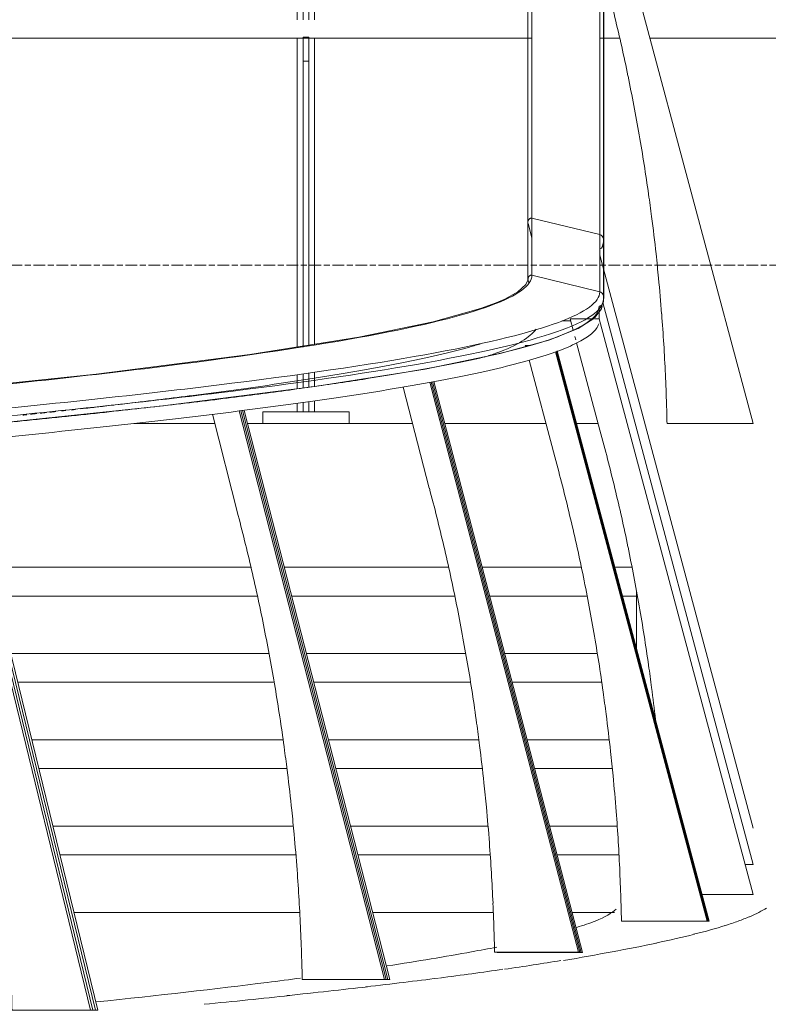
# Model space of a CAD drawing. Header units: millimetres. Extents: x -121668 to 127737, y 1553 to 34854.
# Tile 12 of 99: x -96872 to -95570, y 10165 to 11877. Entities that reach past the tile are written whole.
import ezdxf

# ---------------------------------------------------------------- set-up
doc = ezdxf.new("R2010")
doc.units = ezdxf.units.MM
doc.linetypes.add('Center', pattern=[40, 10, -5, 20, -5])
for name, color, linetype, lineweight in [('A-FLOR', 192, 'Continuous', 9), ('A-FLOR-HRAL', 11, 'Continuous', 9), ('A-FLOR-LEVL', 51, 'Continuous', 9), ('Q-CASE', 31, 'Continuous', 20), ('S-STRS', 31, 'Continuous', 20)]:
    doc.layers.add(name, color=color, linetype=linetype, lineweight=lineweight)

# ---------------------------------------------------------------- blocks, each defined once
blk = doc.blocks.new('Ramp - Ramp-17976687-Copy of GBP_NORTH ELEAVTION')
at = {"layer": 'A-FLOR-LEVL'}
for p, q in [((-96778.1, 10325), (-96385.1, 10325)), ((-96258.6, 10325), (-96048.4, 10325)), ((-95911.5, 10325), (-95837.5, 10325))]:
    blk.add_line(p, q, dxfattribs=at)
blk = doc.blocks.new('Railing - Railing-V49-Copy of GBP_NORTH ELEAVTION')
at = {"layer": 'Q-CASE'}
for p, q in [((-96379.4, 12052.5), (-96389.4, 12052.5)), ((-96359.4, 12052.5), (-96369.4, 12052.5)), ((-96389.4, 11876.4), (-96389.4, 12047.7)), ((-96379.4, 12047.7), (-96389.4, 12047.7)), ((-96379.4, 12047.7), (-96379.4, 11876.4)), ((-96369.4, 11876.4), (-96369.4, 12047.7)), ((-96359.4, 12047.7), (-96369.4, 12047.7)), ((-96359.4, 12047.7), (-96359.4, 11876.4)), ((-96389.4, 11306.7), (-96389.4, 11845.5)), ((-96379.4, 11815), (-96379.4, 11846.5)), ((-96369.4, 11846.5), (-96379.4, 11846.5)), ((-96369.4, 11846.5), (-96369.4, 11815)), ((-96359.4, 11845.5), (-96359.4, 11311.4)), ((-96379.4, 11805), (-96379.4, 11815)), ((-96369.4, 11815), (-96369.4, 11805)), ((-96379.4, 11810), (-96379.4, 11307.9)), ((-96379.4, 11805), (-96369.4, 11805)), ((-96369.4, 11309.8), (-96369.4, 11810)), ((-96359.4, 11264.1), (-96359.4, 11239.3)), ((-96389.4, 11235.1), (-96389.4, 11259.8)), ((-96379.4, 11261.3), (-96379.4, 11236.5)), ((-96369.4, 11237.9), (-96369.4, 11262.7)), ((-96369.4, 11195), (-96369.4, 11212.8)), ((-96359.4, 11214.4), (-96359.4, 11195)), ((-96299.4, 11195), (-96449.4, 11195)), ((-96449.4, 11195), (-96449.4, 11175)), ((-96389.4, 11195), (-96389.4, 11210.1)), ((-96379.4, 11211.4), (-96379.4, 11195)), ((-96299.4, 11175), (-96299.4, 11195)), ((-96449.4, 11175), (-96299.4, 11175))]:
    blk.add_line(p, q, dxfattribs=at)
blk = doc.blocks.new('Casework 10 - Casework 10-17982864-Copy of GBP_NORTH ELEAVTION')
at = {"layer": 'Q-CASE'}
for p, q in [((-97966.2, 11844.9), (-95981.4, 11844.9)), ((-95863.4, 11844.9), (-95828.8, 11844.9)), ((-95775.9, 11844.9), (-95360.8, 11844.9))]:
    blk.add_line(p, q, dxfattribs=at)
blk = doc.blocks.new('Stair - Stairs-17988991-Copy of GBP_NORTH ELEAVTION')
at = {"layer": 'S-STRS'}
for p, q in [((-97543.8, 10875), (-97999.4, 10875)), ((-97372.3, 10875), (-97399.6, 10875)), ((-96971.5, 10875), (-97334.5, 10875)), ((-96458.8, 10875), (-96912.4, 10875)), ((-96115.6, 10875), (-96399.3, 10875)), ((-95885.4, 10875), (-96055, 10875)), ((-95799.4, 10875), (-95823.8, 10875)), ((-97999.4, 10775), (-97671.4, 10775)), ((-97528, 10775), (-97495.6, 10775)), ((-97462, 10775), (-96950.6, 10775)), ((-96888, 10775), (-96438.6, 10775)), ((-96373.7, 10775), (-96096.5, 10775)), ((-96028.9, 10775), (-95867.7, 10775)), ((-97735.1, 10725), (-97999.4, 10725)), ((-97735.1, 10725), (-97999.4, 10725)), ((-97568, 10725), (-97592.2, 10725)), ((-97568, 10725), (-97592.2, 10725)), ((-97559.6, 10725), (-97566.1, 10725)), ((-97559.6, 10725), (-97566.1, 10725)), ((-96941.3, 10725), (-97525.7, 10725)), ((-96941.3, 10725), (-97525.7, 10725)), ((-96429.7, 10725), (-96875.8, 10725)), ((-96429.7, 10725), (-96875.8, 10725)), ((-96088.2, 10725), (-96360.9, 10725)), ((-96088.2, 10725), (-96360.9, 10725)), ((-95860, 10725), (-96015.8, 10725)), ((-95860, 10725), (-96015.8, 10725)), ((-97999.4, 10625), (-97861.2, 10625)), ((-97720.5, 10625), (-97692.5, 10625)), ((-97690, 10625), (-97687.5, 10625)), ((-97653.2, 10625), (-96924.9, 10625)), ((-96851.3, 10625), (-96414.1, 10625)), ((-96335.4, 10625), (-96073.7, 10625)), ((-95989.8, 10625), (-95846.9, 10625)), ((-96917.8, 10575), (-97716.9, 10575)), ((-96917.8, 10575), (-97716.9, 10575)), ((-96407.4, 10575), (-96839.1, 10575)), ((-96407.4, 10575), (-96839.1, 10575)), ((-96067.6, 10575), (-96322.6, 10575)), ((-96067.6, 10575), (-96322.6, 10575)), ((-95841.5, 10575), (-95976.7, 10575)), ((-95841.5, 10575), (-95976.7, 10575)), ((-97999.4, 10475), (-97702.4, 10475)), ((-97643.9, 10475), (-96905.6, 10475)), ((-96814.7, 10475), (-96396.3, 10475)), ((-96297, 10475), (-96057.7, 10475)), ((-95950.7, 10475), (-95833, 10475)), ((-97691, 10425), (-97999.4, 10425)), ((-97691, 10425), (-97999.4, 10425)), ((-96900.6, 10425), (-97632.4, 10425)), ((-96900.6, 10425), (-97632.4, 10425)), ((-96391.9, 10425), (-96802.5, 10425)), ((-96391.9, 10425), (-96802.5, 10425)), ((-96053.9, 10425), (-96284.2, 10425)), ((-96053.9, 10425), (-96284.2, 10425)), ((-95830, 10425), (-95937.6, 10425)), ((-95830, 10425), (-95937.6, 10425)), ((-97999.4, 10325), (-97668.2, 10325)), ((-97609.4, 10325), (-96892.7, 10325)), ((-96778.1, 10325), (-96385.1, 10325)), ((-96258.6, 10325), (-96048.4, 10325)), ((-95911.5, 10325), (-95837.5, 10325))]:
    blk.add_line(p, q, dxfattribs=at)
blk = doc.blocks.new('Railings 58 - Railings 95-17990512-Copy of GBP_NORTH ELEAVTION')
at = {"layer": 'A-FLOR-HRAL'}
for p, q in [((-95988.3, 12238.7), (-95988.3, 11524.9)), ((-95981.4, 11531.7), (-95981.4, 12245.6)), ((-95863.4, 11503.2), (-95863.4, 12216.7)), ((-95856.5, 11493), (-95856.5, 12206.4)), ((-95856.8, 11490.4), (-95856.8, 12203.7)), ((-95988.3, 11524.9), (-95988.3, 11425.7)), ((-95981.4, 11497.7), (-95988, 11522.9)), ((-95981.4, 11531.7), (-95863.4, 11503.2)), ((-95981.4, 11432.6), (-95981.4, 11531.7)), ((-95863.4, 11403.7), (-95863.4, 11503.2)), ((-95856.8, 11490.4), (-95858.5, 11483.5)), ((-95856.8, 11390.7), (-95856.8, 11490.4)), ((-95856.5, 11393.4), (-95856.5, 11493)), ((-95992.1, 11416.3), (-95988.5, 11424)), ((-95988.5, 11424), (-95988.3, 11425.8)), ((-95988, 11423.6), (-95986.7, 11418.7)), ((-95988, 11423.6), (-95986.7, 11418.7)), ((-95863.4, 11403.7), (-95981.4, 11432.6)), ((-95858.5, 11383.8), (-95856.8, 11390.7)), ((-95857.3, 11386.6), (-95856.5, 11393.3)), ((-95864.4, 11356.4), (-95864.6, 11378.8)), ((-95864.4, 11379.1), (-95864.4, 11356.4)), ((-95929.5, 11353.2), (-95913.7, 11353.4)), ((-95929.5, 11353.2), (-95913.7, 11353.4))]:
    blk.add_line(p, q, dxfattribs=at)
at = {"layer": 'A-FLOR-HRAL', "flags": 128}
for points in [[(-95863.4, 11403.7), (-95922.4, 11418.1), (-95981.4, 11432.6)], [(-95992.1, 11416.3), (-96005.6, 11404), (-96028.4, 11391.2), (-96043.5, 11384.6), (-96045.2, 11383.9)], [(-97102.2, 11222.8), (-96739.2, 11260.6), (-96472.1, 11294.6), (-96282.3, 11324.9), (-96153.3, 11351.5), (-96070.6, 11374.6), (-96045.2, 11383.9)], [(-95858.5, 11383.8), (-95857.6, 11387.2), (-95856.8, 11390.7)], [(-95872, 11359.2), (-95860.6, 11374.5), (-95859, 11379.2)], [(-95864.4, 11356.5), (-95864.5, 11366.3), (-95864.6, 11378.8)], [(-96993.1, 11166.9), (-96628.2, 11204.9), (-96359.1, 11239.1), (-96167.3, 11269.6), (-96036.4, 11296.5), (-95951.8, 11320), (-95901.2, 11340.2), (-95873.8, 11357.5), (-95872, 11359.2)]]:
    blk.add_lwpolyline(points, dxfattribs=at)
at = {"layer": 'A-FLOR-HRAL'}
for points in [[(-95988.3, 11524.9), (-95988.3, 11525.4), (-95988.2, 11525.9), (-95988.2, 11526.4)], [(-95988.2, 11526.4), (-95988.1, 11526.8), (-95987.9, 11527.6), (-95987.4, 11528.6), (-95987, 11529.3), (-95986.8, 11529.6)], [(-95986.8, 11529.6), (-95986.6, 11529.9), (-95986.1, 11530.4), (-95985.3, 11531.1), (-95984.7, 11531.4), (-95984.4, 11531.5)], [(-95984.4, 11531.5), (-95984, 11531.6), (-95983.4, 11531.8), (-95982.4, 11531.9), (-95981.7, 11531.8), (-95981.4, 11531.7)], [(-95863.4, 11503.2), (-95862.8, 11503.1), (-95861.7, 11502.6), (-95860.7, 11501.9), (-95860.2, 11501.5)], [(-95860.2, 11501.5), (-95859.7, 11501.1), (-95858.8, 11500.2), (-95858.1, 11499.1), (-95857.8, 11498.5)], [(-95857.8, 11498.5), (-95857.5, 11497.9), (-95857, 11496.6), (-95856.7, 11495.2), (-95856.6, 11494.5)], [(-95856.6, 11494.5), (-95856.5, 11494), (-95856.5, 11493.5), (-95856.5, 11493)], [(-95858.5, 11483.5), (-95858.6, 11483), (-95858.9, 11482.1), (-95859.6, 11480.9), (-95860.2, 11480.3), (-95860.5, 11480)], [(-97100.7, 11222.6), (-96917.1, 11240.1), (-96593.2, 11275.1), (-96241.9, 11327.6), (-96029.3, 11380.1), (-95981.6, 11415.1), (-95981.4, 11432.6)], [(-95988.2, 11427.2), (-95988.3, 11426.6), (-95988.3, 11425.4), (-95988.2, 11424.2), (-95988, 11423.6)], [(-95988.2, 11427.2), (-95988.3, 11426.6), (-95988.3, 11425.4), (-95988.2, 11424.2), (-95988, 11423.6)], [(-95986.8, 11430.4), (-95987.2, 11429.9), (-95987.7, 11428.9), (-95988.1, 11427.8), (-95988.2, 11427.2)], [(-95986.8, 11430.4), (-95987, 11430.1), (-95987.4, 11429.4), (-95987.9, 11428.4), (-95988.1, 11427.6), (-95988.2, 11427.2)], [(-95984.4, 11432.4), (-95984.7, 11432.2), (-95985.3, 11431.9), (-95986.1, 11431.2), (-95986.6, 11430.7), (-95986.8, 11430.4)], [(-95984.4, 11432.4), (-95984.7, 11432.2), (-95985.3, 11431.9), (-95986.1, 11431.2), (-95986.6, 11430.7), (-95986.8, 11430.4)], [(-95981.4, 11432.6), (-95981.7, 11432.6), (-95982.4, 11432.7), (-95983.4, 11432.7), (-95984, 11432.5), (-95984.4, 11432.4)], [(-95981.4, 11432.6), (-95981.7, 11432.6), (-95982.4, 11432.7), (-95983.4, 11432.7), (-95984, 11432.5), (-95984.4, 11432.4)], [(-96993.1, 11191.8), (-96807.8, 11209.5), (-96480.8, 11244.8), (-96126.2, 11297.8), (-95911.6, 11350.7), (-95863.5, 11386.1), (-95863.4, 11403.7)], [(-95860.2, 11402), (-95860.7, 11402.4), (-95861.7, 11403.1), (-95862.8, 11403.6), (-95863.4, 11403.7)], [(-95860.2, 11402), (-95860.7, 11402.4), (-95861.7, 11403.1), (-95862.8, 11403.6), (-95863.4, 11403.7)], [(-95857.8, 11398.9), (-95858.1, 11399.5), (-95858.8, 11400.6), (-95859.7, 11401.6), (-95860.2, 11402)], [(-95857.8, 11398.9), (-95858.1, 11399.6), (-95858.8, 11400.7), (-95859.7, 11401.6), (-95860.2, 11402)], [(-95860.5, 11380.2), (-95860.2, 11380.5), (-95859.6, 11381.2), (-95858.9, 11382.4), (-95858.6, 11383.3), (-95858.5, 11383.8)], [(-95860.5, 11380.2), (-95860.2, 11380.5), (-95859.6, 11381.2), (-95858.9, 11382.4), (-95858.6, 11383.3), (-95858.5, 11383.8)], [(-95856.6, 11394.9), (-95856.7, 11395.6), (-95857, 11397), (-95857.5, 11398.3), (-95857.8, 11398.9)], [(-95856.6, 11394.9), (-95856.7, 11395.7), (-95857, 11397), (-95857.5, 11398.3), (-95857.8, 11398.9)], [(-95856.8, 11390.7), (-95856.7, 11391.4), (-95856.5, 11392.8), (-95856.5, 11394.2), (-95856.6, 11394.9)], [(-95856.8, 11390.7), (-95856.7, 11391.4), (-95856.5, 11392.8), (-95856.5, 11394.2), (-95856.6, 11394.9)], [(-95864.6, 11378.8), (-95864.2, 11378.8), (-95863.5, 11378.7), (-95862.4, 11379), (-95861.4, 11379.5), (-95860.8, 11379.9), (-95860.5, 11380.2)], [(-95864.6, 11378.8), (-95863.9, 11378.7), (-95862.4, 11378.8), (-95861.1, 11379.6), (-95860.5, 11380.2)], [(-96819.8, 11194.5), (-96816.3, 11194.9), (-96812.8, 11195.2), (-96809.3, 11195.6)], [(-96799.5, 11196.7), (-96797, 11197), (-96794.6, 11197.2), (-96792.1, 11197.5)], [(-96782.6, 11198.6), (-96780.1, 11198.8), (-96777.5, 11199.1), (-96775, 11199.4)], [(-96765.8, 11200.4), (-96760.5, 11201), (-96755.2, 11201.6), (-96750, 11202.2)], [(-96749.1, 11202.3), (-96741.2, 11203.2), (-96733.3, 11204.1), (-96725.5, 11205)], [(-96724.4, 11205.1), (-96719.1, 11205.7), (-96713.8, 11206.4), (-96708.5, 11207)], [(-96700.9, 11207.8), (-96695.8, 11208.4), (-96690.8, 11209), (-96685.8, 11209.6)], [(-96867, 11189.4), (-96864.6, 11189.7), (-96862.2, 11189.9), (-96859.8, 11190.2)], [(-96853.7, 11190.8), (-96849.8, 11191.3), (-96846, 11191.7), (-96842.2, 11192.1)], [(-96836.4, 11192.7), (-96832.8, 11193.1), (-96829.2, 11193.5), (-96825.7, 11193.8)]]:
    blk.add_open_spline(points, degree=3, dxfattribs=at)
for points, knots in [([(-95988, 11522.9), (-95988.2, 11523.4), (-95988.3, 11524.1), (-95988.3, 11524.8), (-95988.3, 11524.9)], [0, 0, 0, 0, 0.5, 0.5920075, 0.5920075, 0.5920075, 0.5920075]), ([(-95856.5, 11493), (-95856.5, 11492.8), (-95856.5, 11491.9), (-95856.7, 11491), (-95856.8, 11490.4)], [0.3632793, 0.3632793, 0.3632793, 0.3632793, 0.5, 1, 1, 1, 1]), ([(-95860.5, 11480), (-95861.1, 11479.4), (-95862.1, 11478.8), (-95863.2, 11478.6), (-95863.5, 11478.6)], [0, 0, 0, 0, 0.5, 0.75, 0.75, 0.75, 0.75]), ([(-96987.1, 11178.7), (-96814.1, 11195.2), (-96506, 11228.2), (-96145.7, 11280), (-95911.7, 11334.2), (-95857, 11371.9), (-95856.8, 11390.7)], [-1, -1, -1, -1, -0.766667, -0.533333, -0.266667, 0, 0, 0, 0]), ([(-96990.6, 11167.3), (-96942.5, 11171.9), (-96848, 11181.2), (-96714.9, 11195.2), (-96590.2, 11209.3), (-96475.1, 11223.4), (-96369.7, 11237.6), (-96274.1, 11251.7), (-96159.7, 11270.5), (-96041.5, 11294.1), (-95905.8, 11331.7), (-95864.8, 11360), (-95864.6, 11378.8)], [-0.9983957, -0.9983957, -0.9983957, -0.9983957, -0.9333333, -0.8666667, -0.8, -0.7333333, -0.6666667, -0.6, -0.5333333, -0.4, -0.2666667, 0, 0, 0, 0]), ([(-95865.3, 11348.1), (-95866.1, 11345.3), (-95870, 11337.8), (-95883.3, 11325.5), (-95908.9, 11311.4), (-95944.6, 11297.3), (-95990.4, 11283.2), (-96046.3, 11269), (-96134.1, 11250.2), (-96268.9, 11226.7), (-96537.1, 11189), (-96796.4, 11160.7), (-96994, 11141.9)], [-0.9731388, -0.9731388, -0.9731388, -0.9731388, -0.9333333, -0.8666667, -0.8, -0.7333333, -0.6666667, -0.6, -0.5333333, -0.4, -0.2666667, 0, 0, 0, 0]), ([(-96064.1, 11290.4), (-96057.1, 11292.6), (-96007.1, 11308.7), (-95986.3, 11324.9), (-95974, 11338.9)], [-0.2976552, -0.2976552, -0.2976552, -0.2976552, -0.2666667, -0.0666667, -0.0666667, -0.0666667, -0.0666667]), ([(-96684.8, 11209.7), (-96645.2, 11214.4), (-96531, 11228.4), (-96364.7, 11251.8), (-96230.9, 11275.1), (-96143.7, 11293.8), (-96098.8, 11305.2), (-96075.9, 11311.8), (-96069.4, 11313.8)], [0.2, 0.2, 0.2, 0.2, 0.2666667, 0.4, 0.5333333, 0.6, 0.6666667, 0.6950488, 0.6950488, 0.6950488, 0.6950488])]:
    blk.add_open_spline(points, degree=3, knots=knots, dxfattribs=at)
blk = doc.blocks.new('Railings 105 - Railings 37-17996493-Copy of GBP_NORTH ELEAVTION')
at = {"layer": 'A-FLOR-HRAL'}
for p, q in [((-96978, 11143.5), (-96736.5, 10154.9)), ((-97035.7, 11142.3), (-97034.1, 11135.8)), ((-96748.9, 10155), (-96990, 11142.3)), ((-96986, 11142.7), (-96744.8, 10155)), ((-96740.6, 10154.9), (-96982, 11143.1)), ((-97029, 11114.7), (-96992, 10961.9)), ((-96885.6, 10155), (-96748.9, 10155)), ((-96877.4, 10154.9), (-96740.6, 10154.9)), ((-96744.8, 10155), (-96748.9, 10155)), ((-96736.5, 10154.9), (-96740.6, 10154.9))]:
    blk.add_line(p, q, dxfattribs=at)
for centre, major_axis, start_param, end_param in [((-99887.1, 10090.7), (0, 3293.5), 4.948393, 4.980084), ((-99887.1, 10090.7), (0, 3293.5), 4.916702, 4.948393), ((-99872.9, 10093.9), (0, 3277.6), 4.884857, 4.916702), ((-99872.9, 10093.9), (0, 3277.6), 4.853012, 4.884857), ((-99885.5, 10092), (0, 3291.5), 4.841076, 4.853012), ((-99885.5, 10092), (0, 3291.5), 4.821232, 4.841076), ((-99914.4, 10088.5), (0, 3323.5), 4.808511, 4.821232), ((-99914.4, 10088.5), (0, 3323.5), 4.789757, 4.808511), ((-99935.1, 10086.7), (0, 3346.3), 4.774021, 4.789757), ((-99935.1, 10086.7), (0, 3346.3), 4.758284, 4.774021), ((-99988.8, 10084), (0, 3405.2), 4.74282, 4.758284), ((-99988.8, 10084), (0, 3405.2), 4.73323, 4.74282)]:
    blk.add_ellipse(centre, major_axis=major_axis, ratio=0.911514, start_param=start_param, end_param=end_param, dxfattribs=at)
blk = doc.blocks.new('Railings 106 - Railings 37-17996706-Copy of GBP_NORTH ELEAVTION')
at = {"layer": 'A-FLOR-HRAL'}
blk.add_line((-95596.4, 10471.3), (-95863.4, 11467.5), dxfattribs=at)
blk = doc.blocks.new('Railings 107 - Railings 37-17998625-Copy of GBP_NORTH ELEAVTION')
at = {"layer": 'A-FLOR-HRAL'}
for p, q in [((-96237.7, 10208.4), (-96490.5, 11196.8)), ((-96487.6, 11197), (-96234.7, 10208.4)), ((-96231.7, 10208.3), (-96484.8, 11197.4)), ((-96481.9, 11197.7), (-96228.7, 10208.3)), ((-96536.9, 11191), (-96492.3, 11015.2)), ((-96380.9, 10208.4), (-96237.7, 10208.4)), ((-96374.9, 10208.3), (-96231.7, 10208.3)), ((-96234.7, 10208.4), (-96237.7, 10208.4)), ((-96228.7, 10208.3), (-96231.7, 10208.3))]:
    blk.add_line(p, q, dxfattribs=at)
for centre, major_axis, start_param, end_param in [((-99525, 10144.1), (0, 3293.5), 4.948393, 4.980084), ((-99525, 10144.1), (0, 3293.5), 4.916702, 4.948393), ((-99510.2, 10147.3), (0, 3277.6), 4.884857, 4.916702), ((-99510.2, 10147.3), (0, 3277.6), 4.853012, 4.884857), ((-99523.4, 10145.4), (0, 3291.5), 4.841076, 4.853012), ((-99523.4, 10145.4), (0, 3291.5), 4.821232, 4.841076), ((-99553.7, 10141.9), (0, 3323.5), 4.808511, 4.821232), ((-99553.7, 10141.9), (0, 3323.5), 4.789757, 4.808511), ((-99575.4, 10140.1), (0, 3346.3), 4.774021, 4.789757), ((-99575.4, 10140.1), (0, 3346.3), 4.758284, 4.774021), ((-99631.6, 10137.4), (0, 3405.2), 4.74282, 4.758284), ((-99631.6, 10137.4), (0, 3405.2), 4.73323, 4.74282)]:
    blk.add_ellipse(centre, major_axis=major_axis, ratio=0.95484, start_param=start_param, end_param=end_param, dxfattribs=at)
blk = doc.blocks.new('Railings 110 - Railings 37-17998700-Copy of GBP_NORTH ELEAVTION')
at = {"layer": 'A-FLOR-HRAL'}
for p, q in [((-95900.3, 10255.6), (-96158.7, 11246.5)), ((-96156.5, 11247), (-95898, 10255.6)), ((-95895.7, 10255.5), (-96154.4, 11247.4)), ((-96152.2, 11247.8), (-95893.4, 10255.5)), ((-96205.4, 11238.2), (-96159.9, 11062.5)), ((-96046.3, 10255.6), (-95900.3, 10255.6)), ((-96041.7, 10255.5), (-95895.7, 10255.5)), ((-95898, 10255.6), (-95900.3, 10255.6)), ((-95893.4, 10255.5), (-95895.7, 10255.5))]:
    blk.add_line(p, q, dxfattribs=at)
for centre, major_axis, start_param, end_param in [((-99251, 10191.3), (0, 3293.5), 4.948393, 4.980084), ((-99251, 10191.3), (0, 3293.5), 4.916702, 4.948393), ((-99235.9, 10194.6), (0, 3277.6), 4.884857, 4.916702), ((-99235.9, 10194.6), (0, 3277.6), 4.853012, 4.884857), ((-99249.3, 10192.6), (0, 3291.5), 4.841076, 4.853012), ((-99249.3, 10192.6), (0, 3291.5), 4.821232, 4.841076), ((-99280.2, 10189.1), (0, 3323.5), 4.808511, 4.821232), ((-99280.2, 10189.1), (0, 3323.5), 4.789757, 4.808511), ((-99302.4, 10187.4), (0, 3346.3), 4.774021, 4.789757), ((-99302.4, 10187.4), (0, 3346.3), 4.758284, 4.774021), ((-99359.7, 10184.7), (0, 3405.2), 4.74282, 4.758284), ((-99359.7, 10184.7), (0, 3405.2), 4.73323, 4.74282)]:
    blk.add_ellipse(centre, major_axis=major_axis, ratio=0.973241, start_param=start_param, end_param=end_param, dxfattribs=at)
blk = doc.blocks.new('Railings 111 - Railings 37-17998787-Copy of GBP_NORTH ELEAVTION')
at = {"layer": 'A-FLOR-HRAL'}
for p, q in [((-95984, 11310.8), (-95992.9, 11310.8)), ((-95992.9, 11310.8), (-95992.2, 11308.2)), ((-95676.5, 10310), (-95940.1, 11299.7)), ((-95939.1, 11300.1), (-95675.4, 10310)), ((-95674.3, 10309.9), (-95938.2, 11300.5)), ((-95937.3, 11301.3), (-95673.2, 10309.9)), ((-95986.1, 11285.3), (-95941.6, 11116.9)), ((-95825.6, 10310), (-95676.5, 10310)), ((-95823.4, 10309.9), (-95674.3, 10309.9)), ((-95675.4, 10310), (-95676.5, 10310)), ((-95673.2, 10309.9), (-95674.3, 10309.9))]:
    blk.add_line(p, q, dxfattribs=at)
for centre, major_axis, start_param, end_param in [((-99098.7, 10245.7), (0, 3293.5), 4.948393, 4.980084), ((-99098.7, 10245.7), (0, 3293.5), 4.916702, 4.948393), ((-99083.2, 10248.9), (0, 3277.6), 4.884857, 4.916702), ((-99083.2, 10248.9), (0, 3277.6), 4.853012, 4.884857), ((-99097, 10247), (0, 3291.5), 4.841076, 4.853012), ((-99097, 10247), (0, 3291.5), 4.821232, 4.841076), ((-99128.5, 10243.5), (0, 3323.5), 4.808511, 4.821232), ((-99128.5, 10243.5), (0, 3323.5), 4.789757, 4.808511), ((-99151.1, 10241.7), (0, 3346.3), 4.774021, 4.789757), ((-99151.1, 10241.7), (0, 3346.3), 4.758284, 4.774021), ((-99209.7, 10239), (0, 3405.2), 4.74282, 4.758284), ((-99209.7, 10239), (0, 3405.2), 4.73323, 4.74282)]:
    blk.add_ellipse(centre, major_axis=major_axis, ratio=0.99399, start_param=start_param, end_param=end_param, dxfattribs=at)
blk = doc.blocks.new('Railings 109 - Railings 37-17998862-Copy of GBP_NORTH ELEAVTION')
at = {"layer": 'A-FLOR-HRAL'}
for p, q in [((-95872.8, 11357), (-95914.7, 11357)), ((-95914.7, 11357), (-95909.4, 11337.2)), ((-95868.7, 11357), (-95871.4, 11357)), ((-95864.6, 11357), (-95867.9, 11357)), ((-95596.4, 10356.3), (-95864.6, 11357)), ((-95906.5, 11326.3), (-95905, 11320.4)), ((-95903.6, 11315.3), (-95863.1, 11163.1)), ((-95685.6, 10356.3), (-95596.4, 10356.3)), ((-95685.6, 10356.2), (-95596.4, 10356.2))]:
    blk.add_line(p, q, dxfattribs=at)
for centre, radius, start, end in [((-99039.3, 10292), 3293.5, 13.5221, 15.3378), ((-99039.3, 10292), 3293.5, 11.7063, 13.5221), ((-99023.7, 10295.2), 3277.6, 9.8817, 11.7063), ((-99023.7, 10295.2), 3277.6, 8.0571, 9.8817), ((-99037.5, 10293.3), 3291.5, 7.3732, 8.0571), ((-99037.5, 10293.3), 3291.5, 6.4024, 7.3732)]:
    blk.add_arc(centre, radius, start, end, dxfattribs=at)
blk = doc.blocks.new('Railings 108 - Railings 37-17998937-Copy of GBP_NORTH ELEAVTION')
at = {"layer": 'A-FLOR-HRAL'}
for p, q in [((-95596.4, 10408.5), (-95858.1, 11385.2)), ((-95610.4, 10408.5), (-95596.4, 10408.5)), ((-95610.4, 10408.4), (-95596.4, 10408.4))]:
    blk.add_line(p, q, dxfattribs=at)
blk = doc.blocks.new('Railings 112 - Railings 37-18001219-Copy of GBP_NORTH ELEAVTION')
at = {"layer": 'A-FLOR-HRAL'}
for p, q in [((-95596.4, 11175.1), (-95863.4, 12171.3)), ((-95746.4, 11175.1), (-95596.4, 11175.1))]:
    blk.add_line(p, q, dxfattribs=at)
for centre, radius, start, end in [((-99039.3, 11110.8), 3293.5, 13.5221, 15.3378), ((-99039.3, 11110.8), 3293.5, 11.7063, 13.5221), ((-99023.7, 11114), 3277.6, 9.8817, 11.7063), ((-99023.7, 11114), 3277.6, 8.0571, 9.8817), ((-99037.5, 11112.1), 3291.5, 7.3732, 8.0571), ((-99037.5, 11112.1), 3291.5, 6.2363, 7.3732), ((-99069.3, 11108.6), 3323.5, 5.5074, 6.2363), ((-99069.3, 11108.6), 3323.5, 4.4329, 5.5074), ((-99092, 11106.8), 3346.3, 3.5312, 4.4329), ((-99092, 11106.8), 3346.3, 2.6296, 3.5312), ((-99150.9, 11104.1), 3405.2, 1.7435, 2.6296), ((-99150.9, 11104.1), 3405.2, 1.1941, 1.7435)]:
    blk.add_arc(centre, radius, start, end, dxfattribs=at)

msp = doc.modelspace()

# ---------------------------------------------------------------- linework, layer by layer
at = {"layer": 'A-FLOR'}
for p, q in [((-96532.9, 11175), (-96673.5, 11175)), ((-96189, 11175), (-96476.1, 11175)), ((-95957, 11175), (-96133.2, 11175)), ((-95866.3, 11175), (-95903.7, 11175)), ((-96924.6, 10925), (-96470, 10925)), ((-96412.1, 10925), (-96126.3, 10925)), ((-96068, 10925), (-95895.5, 10925)), ((-95837.1, 10925), (-95807.3, 10925)), ((-95799.4, 10783.7), (-95799.4, 10883.1))]:
    msp.add_line(p, q, dxfattribs=at)
for points, knots in [([(-95903.7, 10298.9), (-95891.9, 10302.5), (-95858.7, 10313.2), (-95842.8, 10323.9), (-95834.9, 10330.9)], [-0.3011529, -0.3011529, -0.3011529, -0.3011529, -0.25, -0.1506531, -0.1506531, -0.1506531, -0.1506531]), ([(-95603.3, 10317.4), (-95609.3, 10314.8), (-95622.1, 10309.8), (-95637.5, 10304.7), (-95645.8, 10302.1)], [-0.78571429, -0.78571429, -0.78571429, -0.78571429, -0.75, -0.71428935, -0.71428935, -0.71428935, -0.71428935]), ([(-95764.5, 10271.7), (-95788.3, 10266.6), (-95841.2, 10256.5), (-95896.7, 10246.4), (-95926.4, 10241.3)], [-0.5714286, -0.5714286, -0.5714286, -0.5714286, -0.5, -0.4285743, -0.4285743, -0.4285743, -0.4285743]), ([(-96233.4, 10231.9), (-96179.4, 10240.1), (-96116.7, 10250.9), (-96056.8, 10261.8), (-96042.6, 10264.5)], [-0.6156553, -0.6156553, -0.6156553, -0.6156553, -0.5, -0.4625841, -0.4625841, -0.4625841, -0.4625841]), ([(-96739, 10169.4), (-96630.8, 10180.7), (-96508, 10194.5), (-96402.4, 10208.3), (-96383.6, 10210.9)], [-0.9089115, -0.9089115, -0.9089115, -0.9089115, -0.75, -0.7142857, -0.7142857, -0.7142857, -0.7142857]), ([(-96143.9, 10210.9), (-96163.6, 10208.3), (-96203.2, 10203.3), (-96247.4, 10198.2), (-96270.4, 10195.6)], [-0.28571429, -0.28571429, -0.28571429, -0.28571429, -0.25, -0.21428582, -0.21428582, -0.21428582, -0.21428582])]:
    msp.add_open_spline(points, degree=3, knots=knots, dxfattribs=at)
for points in [[(-95573.4, 10332.6), (-95581.4, 10327.5), (-95591.1, 10322.4), (-95603, 10317.4)], [(-95645.2, 10302.1), (-95661.1, 10297.1), (-95679.7, 10292), (-95700.3, 10286.9)], [(-95698.9, 10286.9), (-95718.8, 10281.9), (-95741.4, 10276.8), (-95765.6, 10271.7)], [(-95931, 10241.3), (-95962.6, 10236.2), (-95994.6, 10231.1), (-96028.9, 10226.1)], [(-96031.7, 10226.1), (-96067.2, 10221), (-96103.1, 10215.9), (-96142.4, 10210.9)], [(-96267.6, 10195.6), (-96310.7, 10190.6), (-96358.2, 10185.5), (-96407.5, 10180.4)], [(-96402.6, 10180.4), (-96449.4, 10175.4), (-96500, 10170.3), (-96551.5, 10165.2)]]:
    msp.add_open_spline(points, degree=3, dxfattribs=at)
at = {"layer": 'A-FLOR-LEVL', "linetype": 'Center', "lineweight": 5}
msp.add_line((-108303, 11450), (-8057.7, 11450), dxfattribs=at)

# ---------------------------------------------------------------- block references
at = {"layer": 'A-FLOR-HRAL'}
for name in ['Railings 58 - Railings 95-17990512-Copy of GBP_NORTH ELEAVTION', 'Railings 112 - Railings 37-18001219-Copy of GBP_NORTH ELEAVTION', 'Railings 106 - Railings 37-17996706-Copy of GBP_NORTH ELEAVTION', 'Railings 108 - Railings 37-17998937-Copy of GBP_NORTH ELEAVTION', 'Railings 109 - Railings 37-17998862-Copy of GBP_NORTH ELEAVTION', 'Railings 111 - Railings 37-17998787-Copy of GBP_NORTH ELEAVTION', 'Railings 110 - Railings 37-17998700-Copy of GBP_NORTH ELEAVTION', 'Railings 107 - Railings 37-17998625-Copy of GBP_NORTH ELEAVTION', 'Railings 105 - Railings 37-17996493-Copy of GBP_NORTH ELEAVTION']:
    msp.add_blockref(name, (0, 0), dxfattribs=at)
at = {"layer": 'A-FLOR-LEVL'}
msp.add_blockref('Ramp - Ramp-17976687-Copy of GBP_NORTH ELEAVTION', (0, 0), dxfattribs=at)
at = {"layer": 'Q-CASE'}
for name in ['Casework 10 - Casework 10-17982864-Copy of GBP_NORTH ELEAVTION', 'Railing - Railing-V49-Copy of GBP_NORTH ELEAVTION']:
    msp.add_blockref(name, (0, 0), dxfattribs=at)
at = {"layer": 'S-STRS'}
msp.add_blockref('Stair - Stairs-17988991-Copy of GBP_NORTH ELEAVTION', (0, 0), dxfattribs=at)

doc.saveas('drawing.dxf')
